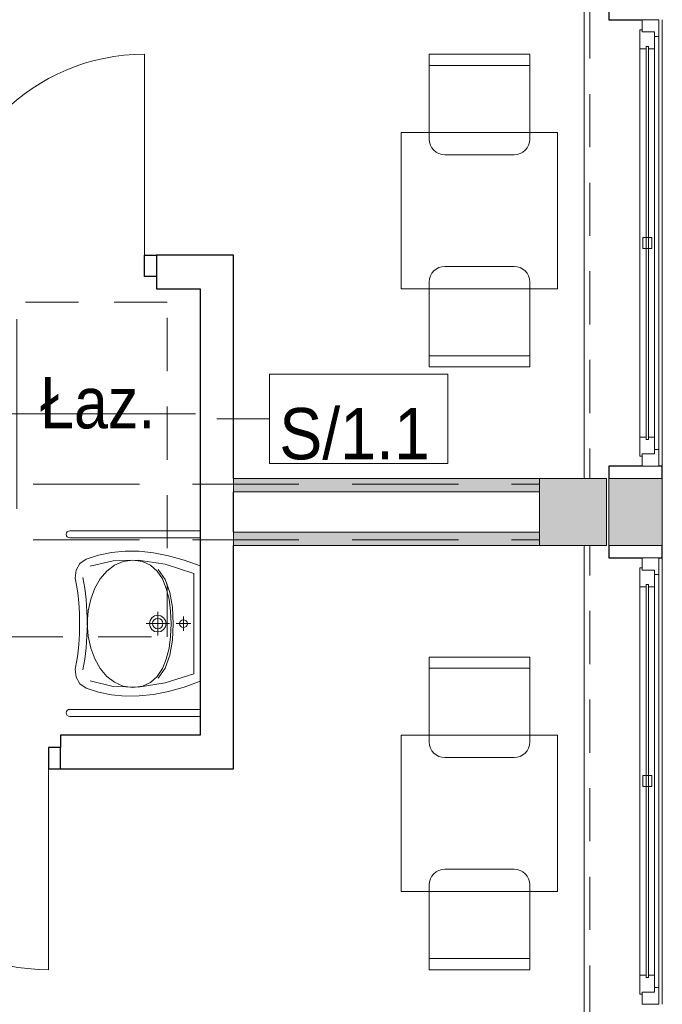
# Model space of a CAD drawing. Header units: centimetres. Extents: x -1316 to 21770, y -8842 to 3590.
# Tile 121 of 125: x 940 to 1227, y 2108 to 2549. Entities that reach past the tile are written whole.
import ezdxf

# ---------------------------------------------------------------- set-up
doc = ezdxf.new("R2010")
doc.units = ezdxf.units.CM
doc.linetypes.add('Ponad', pattern=[39.688, 23.813, -15.875])
doc.linetypes.add('Ukryte', pattern=[71.438, 47.625, -23.813])
for name, color, linetype, lineweight in [('A-AREA-IDEN', 2, 'Continuous', 13), ('A-DETL-GENF', 92, 'Continuous', 9), ('A-DETL-HDLN', 90, 'Ukryte', 9), ('A-DETL-MEDM', 33, 'Continuous', 13), ('A-DOOR', 31, 'Continuous', 13), ('A-FLOR-OVHD', 1, 'Ponad', 9), ('A-GLAZ', 151, 'Continuous', 13), ('A-WALL', 113, 'Continuous', 13), ('A-WALL-IDEN', 211, 'Continuous', 13), ('A-WALL-PATT', 111, 'Continuous', 13), ('I-FURN', 30, 'Continuous', 9), ('P-SANR-FIXT', 6, 'Continuous', 9), ('S-COLS', 52, 'Continuous', 13)]:
    doc.layers.add(name, color=color, linetype=linetype, lineweight=lineweight)
doc.styles.add('Arial_11', font='arial.ttf', dxfattribs={"width": 0.85, "height": 23})
doc.styles.add('Arial_12', font='arial.ttf', dxfattribs={"width": 0.9, "height": 23})

# ---------------------------------------------------------------- blocks, each defined once
blk = doc.blocks.new('M_Concrete-Square-Column - 300 x 300mm-1794510-5_piętro III __10_50 m_ - stan projektowany')
at = {"layer": 'S-COLS', "lineweight": 9}
blk.add_hatch(color=254, dxfattribs=at).paths.add_polyline_path([(-15, 15), (-15, -15), (15, -15), (15, 15)], flags=0)
for p, q in [((-15, 15), (15, 15)), ((-15, -15), (-15, 15)), ((15, 15), (15, -15)), ((15, -15), (-15, -15))]:
    blk.add_line(p, q, dxfattribs=at)
blk = doc.blocks.new('Blat - Blat-1285693-5_piętro III __10_50 m_ - stan projektowany')
at = {"layer": 'I-FURN'}
for p, q in [((0, 70), (0, 0)), ((70, 70), (0, 70)), ((70, 0), (70, 70)), ((0, 0), (70, 0))]:
    blk.add_line(p, q, dxfattribs=at)
blk = doc.blocks.new('Blat - Blat-1285996-5_piętro III __10_50 m_ - stan projektowany')
at = {"layer": 'I-FURN'}
for p, q in [((0, 0), (70, 0)), ((0, -70), (0, 0)), ((70, 0), (70, -70)), ((70, -70), (0, -70))]:
    blk.add_line(p, q, dxfattribs=at)
blk = doc.blocks.new('DRZWI 1S - automatyczna etykieta - Drzwi 90 _łazienkowe_-2401369-5_piętro III __10_50 m_ - stan projektowany')
at = {"layer": 'A-DETL-GENF'}
for p, q in [((-50.5, 7.5), (-50.5, -2)), ((-45, 7.5), (-50.5, 7.5)), ((-45, -2), (-45, 7.5)), ((50.5, 7.5), (45, 7.5)), ((45, 7.5), (45, -2)), ((50.5, -2), (50.5, 7.5)), ((-50.5, -2), (-45, -2)), ((45, -2), (50.5, -2))]:
    blk.add_line(p, q, dxfattribs=at)
at = {"layer": 'A-DETL-MEDM', "lineweight": 25}
for p, q in [((-45, 7.5), (-50.5, 7.5)), ((-50.5, 7.5), (-50.5, -2)), ((-45, -2), (-45, 7.5)), ((45, -2), (45, 7.5)), ((45, 7.5), (50.5, 7.5)), ((50.5, 7.5), (50.5, -2)), ((-50.5, -2), (-45, -2)), ((50.5, -2), (45, -2))]:
    blk.add_line(p, q, dxfattribs=at)
at = {"layer": 'A-DOOR'}
blk.add_line((45, 7.5), (45, 97.5), dxfattribs=at)
blk.add_arc((45, 7.5), 90, 90, 180, dxfattribs=at)
blk = doc.blocks.new('DRZWI 1S - automatyczna etykieta - Drzwi 90 _łazienkowe_-2409959-5_piętro III __10_50 m_ - stan projektowany')
at = {"layer": 'A-DETL-GENF'}
for p, q in [((-50.5, 2), (-45, 2)), ((-50.5, -7.5), (-50.5, 2)), ((-45, 2), (-45, -7.5)), ((45, 2), (50.5, 2)), ((45, -7.5), (45, 2)), ((50.5, 2), (50.5, -7.5)), ((-45, -7.5), (-50.5, -7.5)), ((50.5, -7.5), (45, -7.5))]:
    blk.add_line(p, q, dxfattribs=at)
at = {"layer": 'A-DETL-MEDM', "lineweight": 25}
for p, q in [((-50.5, -7.5), (-50.5, 2)), ((-50.5, 2), (-45, 2)), ((-45, 2), (-45, -7.5)), ((45, 2), (45, -7.5)), ((50.5, 2), (45, 2)), ((50.5, -7.5), (50.5, 2)), ((-45, -7.5), (-50.5, -7.5)), ((45, -7.5), (50.5, -7.5))]:
    blk.add_line(p, q, dxfattribs=at)
at = {"layer": 'A-DOOR'}
blk.add_line((45, -7.5), (45, -97.5), dxfattribs=at)
blk.add_arc((45, -7.5), 90, 180, 270, dxfattribs=at)
blk = doc.blocks.new('umywalka dla N_65x56 koło - Type 1-2359174-5_piętro III __10_50 m_ - stan projektowany')
at = {"layer": 'P-SANR-FIXT'}
for p, q in [((-29.1, 65.9), (-29.1, 7.5)), ((-25.9, 65.9), (-25.9, 7.5)), ((-11.49, 63.08), (-14.43, 61.47)), ((-7.9, 63.51), (-11.49, 63.08)), ((-3.96, 62.78), (-7.9, 63.51)), ((-1.14, 62.22), (-3.96, 62.78)), ((3.08, 61.79), (-1.14, 62.22)), ((7.9, 61.54), (3.08, 61.79)), ((21.92, 61.79), (17.1, 61.54)), ((26.14, 62.22), (21.92, 61.79)), ((28.96, 62.78), (26.14, 62.22)), ((32.9, 63.51), (28.96, 62.78)), ((36.49, 63.08), (32.9, 63.51)), ((39.43, 61.47), (36.49, 63.08)), ((50.9, 65.9), (50.9, 7.5)), ((54.1, 7.5), (54.1, 65.9)), ((-16.38, 58.62), (-18.22, 53.01)), ((-14.43, 61.47), (-16.38, 58.62)), ((-8.14, 60.01), (-3.44, 59.13)), ((-3.44, 59.13), (1.64, 58.58)), ((6.84, 57.67), (1.52, 56.54)), ((1.64, 58.58), (6.99, 58.24)), ((12.52, 58.06), (6.84, 57.67)), ((6.99, 58.24), (12.48, 58.02)), ((12.5, 61.51), (7.9, 61.54)), ((12.48, 58.02), (17.98, 58.24)), ((17.1, 61.54), (12.5, 61.51)), ((18.18, 57.67), (12.52, 58.06)), ((17.98, 58.24), (23.33, 58.58)), ((23.49, 56.54), (18.18, 57.67)), ((23.33, 58.58), (28.41, 59.13)), ((28.41, 59.13), (33.11, 60.01)), ((41.38, 58.62), (39.43, 61.47)), ((43.22, 53.01), (41.38, 58.62)), ((-18.22, 53.01), (-19.42, 47.19)), ((-13.17, 56.78), (-15.64, 46.48)), ((-3.33, 54.72), (-7.59, 52.29)), ((1.52, 56.54), (-3.33, 54.72)), ((28.31, 54.72), (23.49, 56.54)), ((32.54, 52.29), (28.31, 54.72)), ((40.64, 46.48), (38.17, 56.78)), ((44.42, 47.19), (43.22, 53.01)), ((-11.11, 49.31), (-13.79, 45.83)), ((-7.59, 52.29), (-11.11, 49.31)), ((36.03, 49.31), (32.54, 52.29)), ((38.68, 45.83), (36.03, 49.31)), ((-19.42, 47.19), (-19.97, 41.14)), ((-15.64, 46.48), (-15.95, 35.24)), ((-13.79, 45.83), (-15.49, 41.92)), ((40.36, 41.92), (38.68, 45.83)), ((40.95, 35.24), (40.64, 46.48)), ((44.97, 41.14), (44.42, 47.19)), ((-19.97, 41.14), (-19.89, 34.88)), ((-15.49, 41.92), (-16.08, 37.64)), ((40.95, 37.64), (40.36, 41.92)), ((44.89, 34.88), (44.97, 41.14)), ((-16.08, 37.64), (-15.49, 33.33)), ((40.36, 33.33), (40.95, 37.64)), ((-19.89, 34.88), (-19.18, 28.39)), ((-15.95, 35.24), (-14.09, 23.15)), ((-15.49, 33.33), (-13.8, 29.72)), ((12.5, 31.76), (12.5, 21.26)), ((38.67, 29.72), (40.36, 33.33)), ((39.09, 23.15), (40.95, 35.24)), ((44.18, 28.39), (44.89, 34.88)), ((-19.18, 28.39), (-17.85, 21.67)), ((-13.8, 29.72), (-11.14, 26.76)), ((-11.14, 26.76), (-7.63, 24.42)), ((7.16, 26.51), (17.84, 26.51)), ((8.75, 26.51), (9.04, 27.97)), ((9.04, 25.06), (8.75, 26.51)), ((9.04, 27.97), (9.85, 29.16)), ((9.85, 29.16), (11.04, 29.97)), ((10.2, 26.51), (10.38, 27.41)), ((10.38, 25.62), (10.2, 26.51)), ((10.38, 27.41), (10.87, 28.14)), ((10.87, 28.14), (11.61, 28.63)), ((11.04, 29.97), (12.5, 30.26)), ((11.61, 28.63), (12.5, 28.81)), ((12.5, 30.26), (13.96, 29.97)), ((12.5, 28.81), (13.39, 28.63)), ((13.39, 28.63), (14.13, 28.14)), ((13.96, 29.97), (15.15, 29.16)), ((14.13, 28.14), (14.62, 27.41)), ((14.62, 27.41), (14.8, 26.51)), ((14.8, 26.51), (14.62, 25.62)), ((15.15, 29.16), (15.96, 27.97)), ((15.96, 27.97), (16.25, 26.51)), ((16.25, 26.51), (15.96, 25.06)), ((32.5, 24.42), (36.01, 26.76)), ((36.01, 26.76), (38.67, 29.72)), ((42.85, 21.67), (44.18, 28.39)), ((-14.09, 23.15), (-10.01, 10.3)), ((-7.38, 23.21), (-11.89, 26.24)), ((-7.63, 24.42), (-3.39, 22.67)), ((-1.64, 21.13), (-7.38, 23.21)), ((-3.39, 22.67), (1.45, 21.46)), ((9.85, 23.86), (9.04, 25.06)), ((11.04, 23.06), (9.85, 23.86)), ((10.87, 24.89), (10.38, 25.62)), ((11.61, 24.39), (10.87, 24.89)), ((12.5, 22.76), (11.04, 23.06)), ((12.5, 24.21), (11.61, 24.39)), ((13.39, 24.39), (12.5, 24.21)), ((13.96, 23.06), (12.5, 22.76)), ((14.13, 24.89), (13.39, 24.39)), ((15.15, 23.86), (13.96, 23.06)), ((14.62, 25.62), (14.13, 24.89)), ((15.96, 25.06), (15.15, 23.86)), ((23.42, 21.46), (28.26, 22.67)), ((32.25, 23.21), (26.51, 21.13)), ((28.26, 22.67), (32.5, 24.42)), ((36.76, 26.24), (32.25, 23.21)), ((35.01, 10.3), (39.09, 23.15)), ((-17.85, 21.67), (-15.89, 14.7)), ((5.06, 19.92), (-1.64, 21.13)), ((1.45, 21.46), (6.76, 20.76)), ((12.43, 19.54), (5.06, 19.92)), ((6.76, 20.76), (12.43, 20.54)), ((12.43, 20.54), (18.1, 20.76)), ((19.81, 19.92), (12.43, 19.54)), ((12.5, 18.23), (12.5, 11.72)), ((18.1, 20.76), (23.42, 21.46)), ((26.51, 21.13), (19.81, 19.92)), ((40.89, 14.7), (42.85, 21.67)), ((-15.89, 14.7), (-13.31, 7.5)), ((15.75, 14.98), (9.25, 14.98)), ((10.75, 14.98), (10.89, 15.66)), ((10.89, 14.3), (10.75, 14.98)), ((10.89, 15.66), (11.26, 16.21)), ((11.26, 13.74), (10.89, 14.3)), ((11.26, 16.21), (11.82, 16.59)), ((11.82, 13.36), (11.26, 13.74)), ((11.82, 16.59), (12.5, 16.73)), ((12.5, 13.22), (11.82, 13.36)), ((12.5, 16.73), (13.18, 16.59)), ((13.18, 13.36), (12.5, 13.22)), ((13.18, 16.59), (13.74, 16.21)), ((13.74, 13.74), (13.18, 13.36)), ((13.74, 16.21), (14.11, 15.66)), ((14.11, 14.3), (13.74, 13.74)), ((14.11, 15.66), (14.25, 14.98)), ((14.25, 14.98), (14.11, 14.3)), ((38.31, 7.5), (40.89, 14.7)), ((-10.01, 10.3), (12.5, 10.3)), ((12.5, 10.3), (35.01, 10.3))]:
    blk.add_line(p, q, dxfattribs=at)
for centre in [(-27.5, 65.9), (52.5, 65.9)]:
    blk.add_arc(centre, 1.6, 360, 180, dxfattribs=at)
blk = doc.blocks.new('krzesło - krzesło-823058-5_piętro III __10_50 m_ - stan projektowany')
at = {"layer": 'I-FURN'}
for p, q in [((-22.5, 22.5), (-22.5, -15.5)), ((22.5, 22.5), (-22.5, 22.5)), ((22.5, -15.5), (22.5, 22.5)), ((22.5, 17.5), (-22.5, 17.5)), ((-15.5, -22.5), (15.5, -22.5))]:
    blk.add_line(p, q, dxfattribs=at)
for centre, start, end in [((-15.5, -15.5), 180, 270), ((15.5, -15.5), 270, 0)]:
    blk.add_arc(centre, 7, start, end, dxfattribs=at)
blk = doc.blocks.new('krzesło - krzesło-1270919-5_piętro III __10_50 m_ - stan projektowany')
at = {"layer": 'I-FURN'}
for p, q in [((-15.5, 22.5), (15.5, 22.5)), ((-22.5, -22.5), (-22.5, 15.5)), ((22.5, 15.5), (22.5, -22.5)), ((22.5, -17.5), (-22.5, -17.5)), ((22.5, -22.5), (-22.5, -22.5))]:
    blk.add_line(p, q, dxfattribs=at)
for centre, start, end in [((-15.5, 15.5), 90, 180), ((15.5, 15.5), 360, 90)]:
    blk.add_arc(centre, 7, start, end, dxfattribs=at)
blk = doc.blocks.new('Okno - automatyczna etykieta - 200x165 _projektowane_-2617392-5_piętro III __10_50 m_ - stan projektowany')
at = {"layer": 'A-GLAZ'}
for p, q in [((-92.5, 10.5), (-100, 10.5)), ((-100, 10.5), (-100, 3)), ((-100, 10.5), (100, 10.5)), ((-92.5, 8.5), (-92.5, 10.5)), ((92.5, 10.5), (-92.5, 10.5)), ((100, 10.5), (92.5, 10.5)), ((92.5, 10.5), (92.5, 8.5)), ((100, 3), (100, 10.5)), ((-87, 8.5), (-94.5, 8.5)), ((-94.5, 8.5), (-94.5, 3)), ((-94.5, 3), (-94.5, 8.5)), ((-94.5, 8.5), (-92.5, 8.5)), ((88, 5.75), (-88, 5.75)), ((-88, 5.75), (-88, 4.75)), ((-88, 4.75), (-88, 5.75)), ((-88, 5.75), (-87, 5.75)), ((-88, 4.75), (88, 4.75)), ((-87, 4.75), (-88, 4.75)), ((-87, 5.75), (-87, 8.5)), ((87, 8.5), (-87, 8.5)), ((-87, 2), (-87, 4.75)), ((2.5, 7.25), (-2.5, 7.25)), ((-2.5, 7.25), (-2.5, 3.25)), ((2.5, 3.25), (2.5, 7.25)), ((94.5, 8.5), (87, 8.5)), ((87, 8.5), (87, 5.75)), ((87, 5.75), (88, 5.75)), ((87, 4.75), (87, 2)), ((88, 4.75), (87, 4.75)), ((88, 4.75), (88, 5.75)), ((88, 5.75), (88, 4.75)), ((92.5, 8.5), (94.5, 8.5)), ((94.5, 3), (94.5, 8.5)), ((94.5, 8.5), (94.5, 3)), ((-100, 3), (-94.5, 3)), ((-94.5, 3), (-95.5, 3)), ((-95.5, 3), (-95.5, 2)), ((-95.5, 2), (-87, 2)), ((87, 2), (-87, 2)), ((-2.5, 3.25), (2.5, 3.25)), ((87, 2), (95.5, 2)), ((95.5, 3), (94.5, 3)), ((94.5, 3), (100, 3)), ((95.5, 2), (95.5, 3))]:
    blk.add_line(p, q, dxfattribs=at)
blk = doc.blocks.new('METKA_POMIESZCZENIA2 - Rozbudowana krótka - bez ramki-2403173-5_piętro III __10_50 m_ - stan projektowany')
at = {"layer": 'A-AREA-IDEN'}
for p, q in [((0, 0.425), (0, 0)), ((0.0976, 0), (-0.8, 0)), ((-0.8, 0), (0.8, 0)), ((0, 0), (0, -0.425))]:
    blk.add_line(p, q, dxfattribs=at)
blk = doc.blocks.new('ET sciana_AT7 - 10mm-2270614-5_piętro III __10_50 m_ - stan projektowany')
at = {"layer": 'A-WALL-IDEN'}
for p, q in [((-0.4, 0.196875), (0.4, 0.196875)), ((-0.4, -0.203125), (-0.4, 0.196875)), ((0.4, 0.196875), (0.4, -0.203125)), ((-0.4, -0.203125), (0.4, -0.203125))]:
    blk.add_line(p, q, dxfattribs=at)

msp = doc.modelspace()

# ---------------------------------------------------------------- hatches: boundary and pattern name
at = {"layer": 'A-WALL-PATT'}
h = msp.add_hatch(color=9, dxfattribs=at)
h.paths.add_polyline_path([(1203.38, 393.33), (1227.38, 393.33), (1227.38, 423.33), (1203.38, 423.33), (1203.38, 419.08)], flags=0)
h.paths.add_polyline_path([(1203.38, 633.33), (1227.38, 633.33), (1227.38, 663.33), (1203.38, 663.33)], flags=0)
h.paths.add_polyline_path([(1227.38, 873.33), (1227.38, 903.33), (1203.38, 903.33), (1203.38, 873.33)], flags=0)
h.paths.add_polyline_path([(1203.38, 1113.33), (1227.38, 1113.33), (1227.38, 1143.33), (1203.38, 1143.33)], flags=0)
h.paths.add_polyline_path([(1227.38, 1353.33), (1227.38, 1383.33), (1203.38, 1383.33), (1203.38, 1353.33)], flags=0)
h.paths.add_polyline_path([(1227.38, 1593.33), (1227.38, 1623.33), (1203.38, 1623.33), (1203.38, 1593.33)], flags=0)
h.paths.add_polyline_path([(1227.38, 1833.33), (1227.38, 1863.33), (1203.38, 1863.33), (1203.38, 1833.33)], flags=0)
h.paths.add_polyline_path([(1227.38, 2073.33), (1227.38, 2103.33), (1203.38, 2103.33), (1203.38, 2073.33)], flags=0)
h.paths.add_polyline_path([(1203.38, 2313.33), (1227.38, 2313.33), (1227.38, 2343.33), (1203.38, 2343.33)], flags=0)
h.paths.add_polyline_path([(1227.38, 2553.33), (1227.38, 2583.33), (1203.38, 2583.33), (1203.38, 2553.33)], flags=0)
h.paths.add_polyline_path([(1227.38, 2793.33), (1227.38, 2824.33), (1203.38, 2824.33), (1203.38, 2793.33)], flags=0)
for points in [[(1172.38, 2337.33), (1172.38, 2343.33), (1035.38, 2343.33), (1035.38, 2337.33), (1100.2, 2337.33)], [(1172.38, 2313.33), (1172.38, 2319.33), (1035.38, 2319.33), (1035.38, 2313.33), (1100.2, 2313.33)]]:
    msp.add_hatch(color=9, dxfattribs=at).paths.add_polyline_path(points, flags=0)

# ---------------------------------------------------------------- linework, layer by layer
at = {"layer": 'A-DETL-HDLN'}
for p, q in [((-1197.62, 2340.83), (1172.38, 2340.83)), ((-1197.62, 2315.83), (1172.38, 2315.83))]:
    msp.add_line(p, q, dxfattribs=at)
at = {"layer": 'A-FLOR-OVHD'}
for p, q in [((1194.88, 2793.33), (1194.88, 2343.33)), ((1005.64, 2422.38), (855.64, 2422.38)), ((1005.64, 2272.38), (1005.64, 2422.38)), ((1194.88, 1863.33), (1194.88, 2313.33)), ((855.64, 2272.38), (1005.64, 2272.38))]:
    msp.add_line(p, q, dxfattribs=at)
at = {"layer": 'A-WALL', "lineweight": 9}
for p, q in [((1192.38, 2343.33), (1192.38, 2793.33)), ((1227.38, 2548.83), (1227.38, 2348.83)), ((1172.38, 2343.33), (1035.38, 2343.33)), ((1203.38, 2343.33), (1203.38, 2313.33)), ((1227.38, 2313.33), (1227.38, 2343.33)), ((1035.38, 2337.33), (1172.38, 2337.33)), ((1172.38, 2319.33), (1035.38, 2319.33)), ((1035.38, 2313.33), (1172.38, 2313.33)), ((1192.38, 1863.33), (1192.38, 2313.33)), ((1227.38, 2307.83), (1227.38, 2107.83))]:
    msp.add_line(p, q, dxfattribs=at)
at = {"layer": 'A-WALL', "color": 7, "lineweight": 25}
for p, q in [((1203.38, 2553.33), (1203.38, 2548.83)), ((1203.38, 2548.83), (1218.38, 2548.83)), ((1035.38, 2443.33), (1000.88, 2443.33)), ((1035.38, 2343.33), (1035.38, 2443.33)), ((1000.88, 2433.83), (1000.88, 2428.33)), ((1000.88, 2428.33), (1020.38, 2428.33)), ((1020.38, 2428.33), (1020.38, 2228.33)), ((1218.38, 2348.83), (1203.38, 2348.83)), ((1203.38, 2348.83), (1203.38, 2343.33)), ((1227.38, 2348.83), (1225.88, 2348.83)), ((1227.38, 2343.33), (1227.38, 2348.83)), ((1035.38, 2319.33), (1035.38, 2337.33)), ((1035.38, 2213.33), (1035.38, 2313.33)), ((1203.38, 2313.33), (1203.38, 2307.83)), ((1227.38, 2307.83), (1227.38, 2313.33)), ((1203.38, 2307.83), (1218.38, 2307.83)), ((1225.88, 2307.83), (1227.38, 2307.83)), ((1020.38, 2228.33), (957.88, 2228.33)), ((957.88, 2228.33), (957.88, 2222.83)), ((957.88, 2213.33), (1035.38, 2213.33))]:
    msp.add_line(p, q, dxfattribs=at)
at = {"layer": 'A-WALL'}
for p, q in [((1035.38, 2343.33), (1035.38, 2337.33)), ((1035.38, 2337.33), (1035.38, 2343.33)), ((1227.38, 2343.33), (1203.38, 2343.33)), ((1035.38, 2319.33), (1035.38, 2313.33)), ((1203.38, 2313.33), (1227.38, 2313.33))]:
    msp.add_line(p, q, dxfattribs=at)
at = {"layer": 'A-WALL-IDEN'}
msp.add_line((1027.88, 2370.09), (1051.36, 2370.09), dxfattribs=at)

# ---------------------------------------------------------------- block references
at = {"layer": 'A-AREA-IDEN', "xscale": 99.99999999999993, "yscale": 99.99999999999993, "zscale": 99.99999999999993}
msp.add_blockref('METKA_POMIESZCZENIA2 - Rozbudowana krótka - bez ramki-2403173-5_piętro III __10_50 m_ - stan projektowany', (938.24, 2372.23), dxfattribs=at)
at = {"layer": 'A-DOOR'}
for name, p in [('DRZWI 1S - automatyczna etykieta - Drzwi 90 _łazienkowe_-2401369-5_piętro III __10_50 m_ - stan projektowany', (950.38, 2435.83)), ('DRZWI 1S - automatyczna etykieta - Drzwi 90 _łazienkowe_-2409959-5_piętro III __10_50 m_ - stan projektowany', (907.38, 2220.83))]:
    msp.add_blockref(name, p, dxfattribs=at)
at = {"layer": 'A-GLAZ', "rotation": 269.9999999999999}
for p in [(1215.38, 2448.83), (1215.38, 2207.83)]:
    msp.add_blockref('Okno - automatyczna etykieta - 200x165 _projektowane_-2617392-5_piętro III __10_50 m_ - stan projektowany', p, dxfattribs=at)
at = {"layer": 'A-WALL-IDEN', "xscale": 99.99999999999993, "yscale": 99.99999999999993, "zscale": 99.99999999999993}
msp.add_blockref('ET sciana_AT7 - 10mm-2270614-5_piętro III __10_50 m_ - stan projektowany', (1091.36, 2370.4), dxfattribs=at)
at = {"layer": 'I-FURN'}
for name, p in [('krzesło - krzesło-823058-5_piętro III __10_50 m_ - stan projektowany', (1145.48, 2510.83)), ('Blat - Blat-1285693-5_piętro III __10_50 m_ - stan projektowany', (1110.48, 2428.33)), ('krzesło - krzesło-1270919-5_piętro III __10_50 m_ - stan projektowany', (1145.48, 2415.83)), ('krzesło - krzesło-823058-5_piętro III __10_50 m_ - stan projektowany', (1145.48, 2240.83)), ('Blat - Blat-1285996-5_piętro III __10_50 m_ - stan projektowany', (1110.48, 2228.33)), ('krzesło - krzesło-1270919-5_piętro III __10_50 m_ - stan projektowany', (1145.48, 2145.83))]:
    msp.add_blockref(name, p, dxfattribs=at)
at = {"layer": 'P-SANR-FIXT', "rotation": 90.00000000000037}
msp.add_blockref('umywalka dla N_65x56 koło - Type 1-2359174-5_piętro III __10_50 m_ - stan projektowany', (1027.88, 2265.83), dxfattribs=at)
at = {"layer": 'S-COLS', "lineweight": 9, "rotation": 180}
msp.add_blockref('M_Concrete-Square-Column - 300 x 300mm-1794510-5_piętro III __10_50 m_ - stan projektowany', (1187.38, 2328.33), dxfattribs=at)

# ---------------------------------------------------------------- texts
at = {"layer": 'A-AREA-IDEN', "color": 0, "insert": (948.67, 2365.45), "char_height": 23, "width": 51.765, "attachment_point": 7, "line_spacing_factor": 0.936439, "style": 'Arial_11'}
msp.add_mtext('\\pt84.99995,169.9999,255.00008,340.00003,424.99998,509.99993,595.00011,680.00006,765.00001,849.99996,934.99991,1020.00009,1105.00004,1189.99999,1274.99994,1359.99989,1445.00007,1530.00002,1614.99997,1699.99992,1785.0001,1870.00005,1955,2039.99995,2124.9999,2210.00008,2295.00003,2379.99998,2464.99993,2550.00011,2635.00006,2720.00001;Łaz.', dxfattribs=at)
at = {"layer": 'A-WALL-IDEN', "insert": (1089.55, 2363.25), "char_height": 23, "width": 67.32, "attachment_point": 5, "line_spacing_factor": 0.936439, "style": 'Arial_12'}
msp.add_mtext('\\pxqc,t4.96957,9.93913,14.9087,19.87826,24.84783,29.81739,34.78696,39.75652,44.72609,49.69565,54.66522,59.63478,64.60435,69.57391,74.54348,79.51304,84.48261,89.45217,94.42174,99.3913,104.36087,109.33043,114.3,119.26957,124.23913,129.2087,134.17826,139.14783,144.11739,149.08696,154.05652,159.02609;{S/1.1}', dxfattribs=at)

doc.saveas('drawing.dxf')
